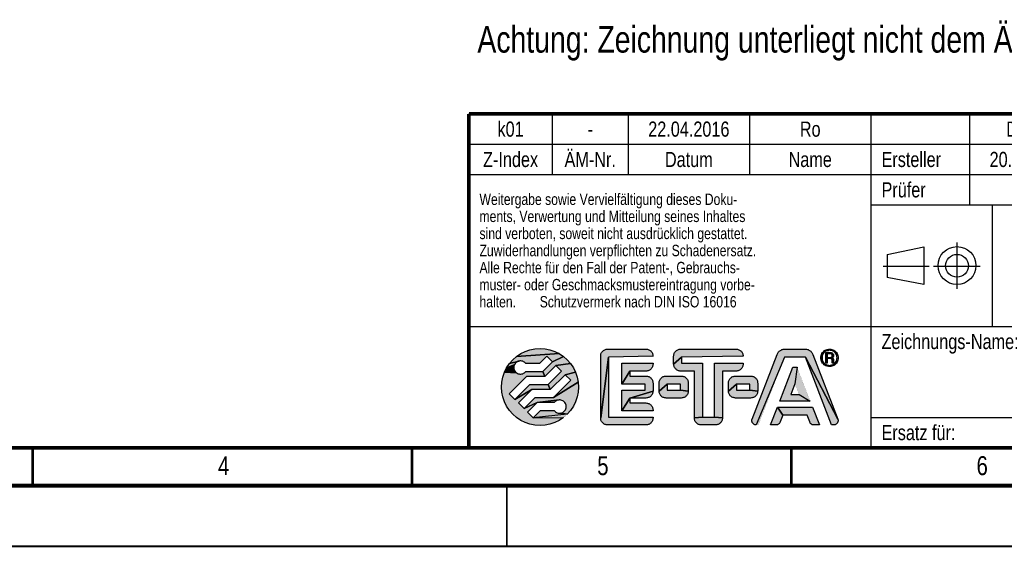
# Model space of a CAD drawing. Header units: millimetres. Extents: x 0 to 420, y 0 to 297.
# Tile 8 of 29: x 166 to 296, y 0 to 69. Entities that reach past the tile are written whole.
import ezdxf

# ---------------------------------------------------------------- set-up
doc = ezdxf.new("R2010")
doc.units = ezdxf.units.MM
doc.header["$LTSCALE"] = 23.1
doc.layers.get('0').update_dxf_attribs({"linetype": 'CONTINUOUS'})
for name, color, linetype in [('_NOTIZEN', 7, 'CONTINUOUS'), ('T-EM12-T01-XDXF_CONTINUOUS_LINE', 7, 'CONTINUOUS'), ('T-EM12-T01-XXX_DXF_FORMAT', 7, 'CONTINUOUS'), ('T-EM12-T01-XXX_DXF_TEXT', 7, 'CONTINUOUS')]:
    doc.layers.add(name, color=color, linetype=linetype)
doc.styles.get("Standard").update_dxf_attribs({"font": 'txt', "width": 0.8})

# ---------------------------------------------------------------- blocks, each defined once
blk = doc.blocks.new('PROJEKTIONSMETHODE_BL0', base_point=(286, 37))
at = {"layer": 'T-EM12-T01-XDXF_CONTINUOUS_LINE', "color": 5, "linetype": 'Continuous'}
for p, q in [((280.15, 38.46), (284.98, 39.46)), ((284.98, 39.46), (284.98, 34.5)), ((280.15, 38.46), (280.15, 35.45)), ((284.98, 34.5), (280.15, 35.45))]:
    blk.add_line(p, q, dxfattribs=at)
at = {"layer": 'T-EM12-T01-XDXF_CONTINUOUS_LINE', "color": 9, "linetype": 'Continuous'}
for p, q in [((289.34, 40.05), (289.34, 33.95)), ((279.61, 36.95), (285.7, 36.95)), ((286.25, 36.95), (292.39, 36.95))]:
    blk.add_line(p, q, dxfattribs=at)
at = {"layer": 'T-EM12-T01-XDXF_CONTINUOUS_LINE', "color": 5, "linetype": 'Continuous'}
for centre, radius in [((289.35, 37.01), 2.5), ((289.35, 36.98), 1.5)]:
    blk.add_circle(centre, radius, dxfattribs=at)
blk = doc.blocks.new('FRM-LOGO_BL3', base_point=(251.5, 21))
at = {"layer": 'T-EM12-T01-XDXF_CONTINUOUS_LINE', "linetype": 'Continuous', "true_color": 0x0ba1e2}
for points in [[(234.38, 26.08), (235.04, 26.04), (235.69, 25.91), (236.32, 25.69), (236.92, 25.4), (231.29, 25.03), (231.84, 25.4), (232.43, 25.69), (233.06, 25.91), (233.72, 26.04)], [(243.21, 25.99), (243.3, 26), (248.35, 26), (248.45, 25.99), (248.55, 25.98), (248.64, 25.95), (248.73, 25.92), (248.82, 25.88), (248.9, 25.82), (248.97, 25.76), (249.04, 25.69), (249.1, 25.62), (249.16, 25.54), (249.2, 25.45), (249.23, 25.36), (249.26, 25.27), (249.27, 25.17), (249.28, 25.07), (243.43, 24.95), (242.38, 16.92), (242.38, 25.07), (242.38, 25.17), (242.4, 25.27), (242.42, 25.36), (242.46, 25.45), (242.5, 25.54), (242.56, 25.62), (242.62, 25.69), (242.69, 25.76), (242.76, 25.82), (242.84, 25.88), (242.93, 25.92), (243.02, 25.95), (243.11, 25.98)], [(252.83, 25.99), (252.93, 26), (260.23, 26), (260.33, 25.99), (260.42, 25.98), (260.51, 25.95), (260.61, 25.92), (260.69, 25.88), (260.77, 25.82), (260.85, 25.76), (260.92, 25.69), (260.98, 25.62), (261.03, 25.54), (261.07, 25.45), (261.11, 25.36), (261.13, 25.27), (261.15, 25.17), (261.15, 25.07), (253.05, 24.95), (252, 24.02), (252, 25.07), (252.01, 25.17), (252.02, 25.27), (252.05, 25.36), (252.08, 25.45), (252.13, 25.54), (252.18, 25.62), (252.24, 25.69), (252.31, 25.76), (252.39, 25.82), (252.47, 25.88), (252.55, 25.92), (252.64, 25.95), (252.74, 25.98)], [(266.55, 26), (266.65, 26), (269.32, 26), (269.43, 26), (269.53, 25.98), (269.63, 25.96), (269.72, 25.93), (269.82, 25.88), (269.9, 25.83), (269.99, 25.78), (270.07, 25.71), (270.14, 25.64), (270.2, 25.56), (270.26, 25.48), (270.31, 25.39), (270.35, 25.3), (273.64, 16.78), (269.36, 24.95), (266.62, 24.95), (262.88, 16), (262.81, 16), (262.75, 16.01), (262.68, 16.03), (262.62, 16.06), (262.57, 16.09), (262.51, 16.13), (262.47, 16.17), (262.42, 16.22), (262.39, 16.28), (262.35, 16.34), (262.33, 16.4), (262.31, 16.46), (262.3, 16.52), (262.3, 16.59), (262.31, 16.66), (262.32, 16.72), (262.34, 16.78), (265.63, 25.3), (265.67, 25.39), (265.72, 25.48), (265.78, 25.56), (265.84, 25.64), (265.91, 25.71), (265.99, 25.78), (266.07, 25.83), (266.16, 25.88), (266.26, 25.93), (266.35, 25.96), (266.45, 25.98)], [(272.55, 26), (272.7, 25.99), (272.85, 25.96), (272.99, 25.91), (273.12, 25.85), (273.25, 25.76), (273.36, 25.66), (273.46, 25.55), (273.55, 25.43), (273.61, 25.29), (273.66, 25.15), (273.69, 25), (273.7, 24.85), (273.69, 24.7), (273.66, 24.55), (273.61, 24.41), (273.55, 24.28), (273.46, 24.15), (273.36, 24.04), (273.25, 23.94), (272.81, 23.89), (272.93, 23.94), (273.04, 23.99), (273.15, 24.06), (273.25, 24.15), (273.33, 24.25), (273.41, 24.35), (273.46, 24.47), (273.51, 24.59), (273.53, 24.72), (273.54, 24.85), (273.53, 24.98), (273.51, 25.11), (273.46, 25.23), (273.41, 25.34), (273.33, 25.45), (273.25, 25.55), (273.15, 25.64), (273.04, 25.71), (272.93, 25.76), (272.81, 25.81), (272.68, 25.83), (272.55, 25.84), (272.42, 25.83), (271.85, 25.76), (271.97, 25.85), (272.11, 25.91), (272.25, 25.96), (272.4, 25.99)], [(235.27, 25.06), (234.31, 24.1), (232.5, 24.1), (232.42, 24.19), (232.33, 24.28), (232.22, 24.34), (232.11, 24.4), (231.99, 24.43), (231.87, 24.45), (231.74, 24.45), (231.62, 24.43), (230.35, 24.09), (230.79, 24.59), (231.29, 25.03), (236.92, 25.4), (237.47, 25.03), (236.01, 24.32)], [(237.97, 24.59), (238.41, 24.09), (236.48, 23.85), (235.02, 22.38), (234.74, 23.05), (236.01, 24.32), (237.47, 25.03)], [(249.28, 17.05), (249.28, 16.92), (249.27, 16.83), (249.26, 16.73), (249.23, 16.64), (249.2, 16.55), (249.16, 16.46), (249.1, 16.38), (249.04, 16.31), (248.97, 16.24), (248.9, 16.18), (248.82, 16.12), (248.73, 16.08), (248.64, 16.05), (248.55, 16.02), (248.45, 16.01), (248.35, 16), (243.3, 16), (243.21, 16.01), (243.11, 16.02), (243.02, 16.05), (242.93, 16.08), (242.84, 16.12), (242.76, 16.18), (242.69, 16.24), (242.62, 16.31), (242.56, 16.38), (242.5, 16.46), (242.46, 16.55), (242.42, 16.64), (242.4, 16.73), (242.38, 16.83), (242.38, 16.92), (243.43, 24.95), (243.43, 17.05)], [(255.78, 24.15), (255.78, 17.05), (254.73, 16.92), (254.73, 23.1), (252.93, 23.1), (252.83, 23.11), (252.74, 23.12), (252.64, 23.15), (252.55, 23.18), (252.47, 23.22), (252.39, 23.28), (252.31, 23.34), (252.24, 23.41), (252.18, 23.48), (252.13, 23.56), (252.08, 23.65), (252.05, 23.74), (252.02, 23.83), (252.01, 23.93), (252, 24.02), (253.05, 24.95), (253.05, 24.15)], [(273.17, 16), (273.1, 16), (272.81, 16), (269.36, 24.95), (273.64, 16.78), (273.66, 16.72), (273.67, 16.66), (273.68, 16.59), (273.67, 16.52), (273.66, 16.46), (273.65, 16.4), (273.62, 16.34), (273.59, 16.28), (273.56, 16.22), (273.51, 16.17), (273.46, 16.13), (273.41, 16.09), (273.35, 16.06), (273.29, 16.03), (273.23, 16.01)], [(271.76, 25.45), (271.69, 25.34), (271.63, 25.23), (271.59, 25.11), (271.57, 24.98), (271.56, 24.85), (271.41, 24.7), (271.4, 24.85), (271.41, 25), (271.44, 25.15), (271.49, 25.29), (271.55, 25.43), (271.85, 25.55)], [(271.57, 24.72), (271.59, 24.59), (271.63, 24.47), (271.69, 24.35), (271.76, 24.25), (271.64, 24.15), (271.55, 24.28), (271.49, 24.41), (271.44, 24.55), (271.41, 24.7), (271.56, 24.85)], [(272.17, 25.76), (272.05, 25.71), (271.95, 25.64), (271.85, 25.55), (271.55, 25.43), (271.64, 25.55), (271.74, 25.66), (271.85, 25.76), (272.42, 25.83), (272.29, 25.81)], [(272.23, 25.38), (272.05, 24.16), (272.05, 25.54), (272.71, 25.54), (272.76, 25.54), (272.8, 25.53), (272.85, 25.51), (272.89, 25.49), (272.94, 25.46), (272.97, 25.43), (273, 25.4), (273.03, 25.35), (273.05, 25.31), (273.07, 25.27), (273.08, 25.22), (273.09, 25.17), (273.08, 25.12), (273.07, 25.07), (273.06, 25.02), (273.04, 24.98), (273.01, 24.94), (272.98, 24.9), (272.71, 24.91), (272.74, 24.92), (272.76, 24.93), (272.79, 24.94), (272.82, 24.96), (272.84, 24.98), (272.86, 25), (272.88, 25.03), (272.89, 25.06), (272.9, 25.09), (272.91, 25.12), (272.91, 25.15), (272.91, 25.18), (272.9, 25.21), (272.89, 25.24), (272.88, 25.26), (272.86, 25.29), (272.84, 25.31), (272.82, 25.33), (272.79, 25.35), (272.76, 25.36), (272.74, 25.37), (272.71, 25.38), (272.68, 25.38)], [(272.68, 24.91), (272.71, 24.91), (272.98, 24.9), (272.23, 24.75), (272.23, 24.16), (272.05, 24.16), (272.23, 25.38), (272.23, 24.91)], [(272.23, 24.75), (272.98, 24.9), (272.95, 24.87), (272.91, 24.84), (272.92, 24.83), (272.94, 24.82), (272.96, 24.81), (272.98, 24.79), (272.99, 24.78), (273.01, 24.76), (273.02, 24.75), (273.03, 24.73), (273.04, 24.71), (273.05, 24.69), (273.05, 24.67), (273.06, 24.64), (273.06, 24.62), (273.07, 24.29), (273.07, 24.28), (272.9, 24.27), (272.9, 24.29), (272.88, 24.57), (272.88, 24.59), (272.88, 24.61), (272.87, 24.63), (272.87, 24.64), (272.86, 24.66), (272.85, 24.68), (272.83, 24.69), (272.82, 24.71), (272.8, 24.72), (272.79, 24.73), (272.77, 24.74), (272.75, 24.74), (272.73, 24.75), (272.71, 24.75), (272.69, 24.75)], [(230.93, 23.64), (230.93, 23.51), (229.69, 22.94), (229.98, 23.54), (231.04, 23.99), (230.98, 23.88), (230.95, 23.76)], [(231.19, 22.96), (231.28, 22.87), (229.69, 22.94), (230.93, 23.51), (230.95, 23.39), (230.98, 23.27), (231.04, 23.16), (231.1, 23.05)], [(231.1, 24.1), (231.04, 23.99), (229.98, 23.54), (230.35, 24.09), (231.62, 24.43), (231.5, 24.39), (231.38, 24.34), (231.28, 24.28), (231.19, 24.19)], [(238.41, 24.09), (238.78, 23.54), (239.07, 22.94), (237.7, 22.63), (235.73, 20.67), (235.45, 21.33), (237.23, 23.1), (236.48, 23.85)], [(248.45, 23.11), (248.35, 23.1), (246.23, 23.1), (245.18, 21.4), (245.18, 24.15), (249.28, 24.15), (249.28, 24.02), (249.27, 23.93), (249.26, 23.83), (249.23, 23.74), (249.2, 23.65), (249.16, 23.56), (249.1, 23.48), (249.04, 23.41), (248.97, 23.34), (248.9, 23.28), (248.82, 23.22), (248.73, 23.18), (248.64, 23.15), (248.55, 23.12)], [(260.33, 23.11), (260.23, 23.1), (258.43, 23.1), (258.43, 16.92), (257.38, 17.05), (257.38, 24.15), (261.15, 24.15), (261.15, 24.02), (261.15, 23.93), (261.13, 23.83), (261.11, 23.74), (261.07, 23.65), (261.03, 23.56), (260.98, 23.48), (260.92, 23.41), (260.85, 23.34), (260.77, 23.28), (260.69, 23.22), (260.61, 23.18), (260.51, 23.15), (260.42, 23.12)], [(268.54, 20), (269.99, 19.15), (265.99, 19.15), (267.71, 23.6), (268.27, 23.6), (267.99, 21.42), (267.44, 20)], [(271.85, 24.15), (271.95, 24.06), (272.05, 23.99), (272.17, 23.94), (271.97, 23.85), (271.85, 23.94), (271.74, 24.04), (271.64, 24.15), (271.76, 24.25)], [(272.55, 23.86), (272.68, 23.87), (273.25, 23.94), (273.12, 23.85), (272.99, 23.79), (272.85, 23.74), (272.7, 23.71), (272.55, 23.7), (272.4, 23.71), (272.25, 23.74), (272.11, 23.79), (271.97, 23.85), (272.17, 23.94), (272.29, 23.89), (272.42, 23.87)], [(273.08, 24.27), (273.08, 24.26), (272.9, 24.24), (272.9, 24.27), (273.07, 24.28)], [(273.08, 24.25), (273.09, 24.24), (272.9, 24.22), (272.9, 24.24), (273.08, 24.26)], [(273.1, 24.23), (273.1, 24.22), (272.91, 24.2), (272.9, 24.22), (273.09, 24.24), (273.09, 24.24)], [(273.12, 24.21), (273.12, 24.2), (272.91, 24.18), (272.91, 24.2), (273.1, 24.22), (273.11, 24.21)], [(273.14, 24.19), (273.14, 24.16), (272.92, 24.16), (272.91, 24.18), (273.12, 24.2), (273.13, 24.2)], [(232.42, 22.96), (232.5, 23.05), (234.74, 23.05), (235.02, 22.38), (232.59, 22.38), (230.32, 20.11), (231.06, 19.37), (233.3, 20.67), (231.53, 18.9), (232.28, 18.15), (234.01, 18.95), (232.75, 17.68), (233.49, 16.94), (237.47, 16.97), (236.92, 16.6), (236.32, 16.31), (235.69, 16.09), (235.04, 15.96), (234.38, 15.92), (233.72, 15.96), (233.06, 16.09), (232.43, 16.31), (231.84, 16.6), (231.29, 16.97), (230.79, 17.41), (230.35, 17.91), (229.98, 18.46), (229.69, 19.06), (229.47, 19.69), (229.34, 20.34), (229.3, 21), (229.34, 21.66), (229.47, 22.31), (229.69, 22.94), (231.28, 22.87), (231.38, 22.81), (231.5, 22.76), (231.62, 22.72), (231.74, 22.7), (231.87, 22.7), (231.99, 22.72), (232.11, 22.75), (232.22, 22.81), (232.33, 22.87)], [(239.07, 22.94), (239.29, 22.31), (239.42, 21.66), (236.17, 19.62), (238.44, 21.89), (237.7, 22.63)], [(249.28, 21.52), (249.28, 20.47), (246.23, 19.55), (245.18, 17.85), (245.18, 20.6), (248.23, 20.6), (248.23, 21.4), (245.18, 21.4), (246.23, 23.1), (246.23, 22.45), (248.35, 22.45), (248.45, 22.44), (248.55, 22.43), (248.64, 22.4), (248.73, 22.37), (248.82, 22.33), (248.9, 22.27), (248.97, 22.21), (249.04, 22.14), (249.1, 22.07), (249.16, 21.99), (249.2, 21.9), (249.23, 21.81), (249.26, 21.72), (249.27, 21.62)], [(250.91, 22.44), (251, 22.45), (253, 22.45), (253.1, 22.44), (253.2, 22.43), (253.29, 22.4), (253.38, 22.37), (253.47, 22.33), (253.55, 22.27), (253.62, 22.21), (253.69, 22.14), (253.75, 22.07), (253.81, 21.99), (253.85, 21.9), (253.88, 21.81), (253.91, 21.72), (253.92, 21.62), (253.93, 21.52), (253.93, 20.47), (252.88, 20.6), (252.88, 21.4), (251.13, 21.4), (250.08, 20.47), (250.08, 21.52), (250.08, 21.62), (250.1, 21.72), (250.12, 21.81), (250.16, 21.9), (250.2, 21.99), (250.26, 22.07), (250.32, 22.14), (250.39, 22.21), (250.46, 22.27), (250.54, 22.33), (250.63, 22.37), (250.72, 22.4), (250.81, 22.43)], [(260.06, 22.44), (260.15, 22.45), (262.15, 22.45), (262.25, 22.44), (262.35, 22.43), (262.44, 22.4), (262.53, 22.37), (262.62, 22.33), (262.7, 22.27), (262.77, 22.21), (262.84, 22.14), (262.9, 22.07), (262.96, 21.99), (263, 21.9), (263.03, 21.81), (263.06, 21.72), (263.07, 21.62), (263.08, 21.52), (263.08, 20.47), (262.03, 20.6), (262.03, 21.4), (260.28, 21.4), (259.23, 20.47), (259.23, 21.52), (259.23, 21.62), (259.25, 21.72), (259.27, 21.81), (259.31, 21.9), (259.35, 21.99), (259.41, 22.07), (259.47, 22.14), (259.54, 22.21), (259.61, 22.27), (259.69, 22.33), (259.78, 22.37), (259.87, 22.4), (259.96, 22.43)], [(233.3, 20.67), (231.06, 19.37), (233.03, 21.33), (235.45, 21.33), (235.73, 20.67)], [(239.29, 19.69), (239.07, 19.06), (238.78, 18.46), (238.41, 17.91), (237.97, 17.41), (237.14, 17.57), (237.26, 17.61), (237.37, 17.66), (237.48, 17.72), (237.57, 17.81), (237.65, 17.9), (237.72, 18.01), (237.77, 18.12), (237.81, 18.24), (237.83, 18.36), (237.83, 18.49), (237.81, 18.61), (237.77, 18.73), (237.72, 18.84), (237.65, 18.95), (237.57, 19.04), (237.48, 19.13), (237.37, 19.19), (237.26, 19.24), (237.14, 19.28), (237.02, 19.3), (236.89, 19.3), (234.01, 18.95), (232.28, 18.15), (233.74, 19.62), (236.17, 19.62), (239.42, 21.66), (239.46, 21), (239.42, 20.34)], [(252.88, 20.6), (253.93, 20.47), (253.92, 20.38), (253.91, 20.28), (253.88, 20.19), (253.85, 20.1), (253.81, 20.01), (253.75, 19.93), (253.69, 19.86), (253.62, 19.79), (253.55, 19.73), (253.47, 19.67), (253.38, 19.63), (253.29, 19.6), (253.2, 19.57), (253.1, 19.56), (253, 19.55), (251, 19.55), (250.91, 19.56), (250.81, 19.57), (250.72, 19.6), (250.63, 19.63), (250.54, 19.67), (250.46, 19.73), (250.39, 19.79), (250.32, 19.86), (250.26, 19.93), (250.2, 20.01), (250.16, 20.1), (250.12, 20.19), (250.1, 20.28), (250.08, 20.38), (250.08, 20.47), (251.13, 21.4), (251.13, 20.6)], [(262.03, 20.6), (263.08, 20.47), (263.07, 20.38), (263.06, 20.28), (263.03, 20.19), (263, 20.1), (262.96, 20.01), (262.9, 19.93), (262.84, 19.86), (262.77, 19.79), (262.7, 19.73), (262.62, 19.67), (262.53, 19.63), (262.44, 19.6), (262.35, 19.57), (262.25, 19.56), (262.15, 19.55), (260.15, 19.55), (260.06, 19.56), (259.96, 19.57), (259.87, 19.6), (259.78, 19.63), (259.69, 19.67), (259.61, 19.73), (259.54, 19.79), (259.47, 19.86), (259.41, 19.93), (259.35, 20.01), (259.31, 20.1), (259.27, 20.19), (259.25, 20.28), (259.23, 20.38), (259.23, 20.47), (260.28, 21.4), (260.28, 20.6)], [(249.28, 17.98), (249.28, 17.85), (245.18, 17.85), (246.23, 19.55), (246.23, 18.9), (248.35, 18.9), (248.45, 18.89), (248.55, 18.88), (248.64, 18.85), (248.73, 18.82), (248.82, 18.78), (248.9, 18.72), (248.97, 18.66), (249.04, 18.59), (249.1, 18.52), (249.16, 18.44), (249.2, 18.35), (249.23, 18.26), (249.26, 18.17), (249.27, 18.07)], [(248.45, 19.56), (248.35, 19.55), (246.23, 19.55), (249.28, 20.47), (249.27, 20.38), (249.26, 20.28), (249.23, 20.19), (249.2, 20.1), (249.16, 20.01), (249.1, 19.93), (249.04, 19.86), (248.97, 19.79), (248.9, 19.73), (248.82, 19.67), (248.73, 19.63), (248.64, 19.6), (248.55, 19.57)], [(236.34, 19.04), (236.25, 18.95), (234.01, 18.95), (236.89, 19.3), (236.77, 19.28), (236.65, 19.25), (236.54, 19.19), (236.43, 19.13)], [(265.53, 16), (265.47, 16), (264.77, 16), (265.68, 18.35), (266.4, 17.3), (266.05, 16.4), (266.03, 16.35), (266, 16.3), (265.97, 16.25), (265.93, 16.2), (265.89, 16.16), (265.85, 16.13), (265.8, 16.09), (265.75, 16.07), (265.7, 16.04), (265.64, 16.02), (265.58, 16.01)], [(270.3, 18.35), (271.21, 16), (270.51, 16), (270.45, 16), (270.39, 16.01), (270.34, 16.02), (270.28, 16.04), (270.23, 16.07), (270.18, 16.09), (270.13, 16.13), (270.09, 16.16), (270.05, 16.2), (270.01, 16.25), (269.98, 16.3), (269.95, 16.35), (269.93, 16.4), (269.58, 17.3), (266.4, 17.3), (265.68, 18.35)], [(236.89, 17.55), (237.02, 17.55), (237.14, 17.57), (237.97, 17.41), (233.49, 16.94), (234.45, 17.9), (236.25, 17.9), (236.34, 17.81), (236.43, 17.72), (236.54, 17.66), (236.65, 17.6), (236.77, 17.57)], [(257.38, 17.05), (258.43, 16.92), (258.42, 16.83), (258.41, 16.73), (258.38, 16.64), (258.35, 16.55), (258.31, 16.46), (258.25, 16.38), (258.19, 16.31), (258.12, 16.24), (258.05, 16.18), (257.97, 16.12), (257.88, 16.08), (257.79, 16.05), (257.7, 16.02), (257.6, 16.01), (257.5, 16), (255.65, 16), (255.56, 16.01), (255.46, 16.02), (255.37, 16.05), (255.28, 16.08), (255.19, 16.12), (255.11, 16.18), (255.04, 16.24), (254.97, 16.31), (254.91, 16.38), (254.85, 16.46), (254.81, 16.55), (254.77, 16.64), (254.75, 16.73), (254.73, 16.83), (254.73, 16.92), (255.78, 17.05)]]:
    blk.add_hatch(color=142, dxfattribs=at).paths.add_polyline_path(points)
at = {"layer": 'T-EM12-T01-XDXF_CONTINUOUS_LINE', "color": 142, "linetype": 'Continuous', "true_color": 0x0ba1e2, "const_width": 0.01}
for points in [[(239.46, 21, 1), (229.3, 21)], [(243.3, 26, 0.414214), (242.38, 25.07)], [(249.28, 25.07, 0.414214), (248.35, 26)], [(252.93, 26, 0.414214), (252, 25.07)], [(261.15, 25.07, 0.414214), (260.23, 26)], [(266.65, 26, 0.309998), (265.63, 25.3)], [(270.35, 25.3, 0.309998), (269.32, 26)], [(273.7, 24.85, 1), (271.4, 24.85)], [(271.4, 24.85, 1), (273.7, 24.85)], [(273.54, 24.85, 1), (271.56, 24.85)], [(271.56, 24.85, 1), (273.54, 24.85)], [(272.68, 24.91, 1), (272.68, 25.38)], [(272.88, 24.57, 0.401491), (272.69, 24.75)], [(272.91, 24.84, 0.756108), (272.71, 25.54)], [(273.06, 24.62, 0.294001), (272.91, 24.84)], [(232.5, 24.1, 3), (232.5, 23.05)], [(248.35, 23.1, 0.414214), (249.28, 24.02)], [(252, 24.02, 0.414214), (252.93, 23.1)], [(260.23, 23.1, 0.414214), (261.15, 24.02)], [(272.9, 24.29, 0.068239), (272.92, 24.16)], [(273.07, 24.29, 0.281712), (273.14, 24.19)], [(249.28, 21.52, 0.414214), (248.35, 22.45)], [(251, 22.45, 0.414214), (250.08, 21.52)], [(253.93, 21.52, 0.414214), (253, 22.45)], [(260.15, 22.45, 0.414214), (259.23, 21.52)], [(263.08, 21.52, 0.414214), (262.15, 22.45)], [(229.3, 21, 1), (239.46, 21)], [(248.35, 19.55, 0.414214), (249.28, 20.47)], [(250.08, 20.47, 0.414214), (251, 19.55)], [(253, 19.55, 0.414214), (253.93, 20.47)], [(259.23, 20.47, 0.414214), (260.15, 19.55)], [(262.15, 19.55, 0.414214), (263.08, 20.47)], [(236.25, 17.9, 3), (236.25, 18.95)], [(249.28, 17.98, 0.414214), (248.35, 18.9)], [(242.38, 16.92, 0.414214), (243.3, 16)], [(248.35, 16, 0.414214), (249.28, 16.92)], [(254.73, 16.92, 0.414214), (255.65, 16)], [(257.5, 16, 0.414214), (258.43, 16.92)], [(262.34, 16.78, 0.526719), (262.88, 16)], [(265.47, 16, 0.309998), (266.05, 16.4)], [(269.93, 16.4, 0.309998), (270.51, 16)], [(273.1, 16, 0.526719), (273.64, 16.78)]]:
    blk.add_lwpolyline(points, format="xyb", dxfattribs=at)
at = {"layer": 'T-EM12-T01-XDXF_CONTINUOUS_LINE', "color": 142, "linetype": 'Continuous', "true_color": 0x0ba1e2}
for points in [[(234.38, 26.08), (235.04, 26.04), (235.69, 25.91), (236.32, 25.69), (236.92, 25.4), (231.29, 25.03), (231.84, 25.4), (232.43, 25.69), (233.06, 25.91), (233.72, 26.04), (234.38, 26.08)], [(243.21, 25.99), (243.3, 26), (248.35, 26), (248.45, 25.99), (248.55, 25.98), (248.64, 25.95), (248.73, 25.92), (248.82, 25.88), (248.9, 25.82), (248.97, 25.76), (249.04, 25.69), (249.1, 25.62), (249.16, 25.54), (249.2, 25.45), (249.23, 25.36), (249.26, 25.27), (249.27, 25.17), (249.28, 25.07), (243.43, 24.95), (242.38, 16.92), (242.38, 25.07), (242.38, 25.17), (242.4, 25.27), (242.42, 25.36), (242.46, 25.45), (242.5, 25.54), (242.56, 25.62), (242.62, 25.69), (242.69, 25.76), (242.76, 25.82), (242.84, 25.88), (242.93, 25.92), (243.02, 25.95), (243.11, 25.98), (243.21, 25.99)], [(252.83, 25.99), (252.93, 26), (260.23, 26), (260.33, 25.99), (260.42, 25.98), (260.51, 25.95), (260.61, 25.92), (260.69, 25.88), (260.77, 25.82), (260.85, 25.76), (260.92, 25.69), (260.98, 25.62), (261.03, 25.54), (261.07, 25.45), (261.11, 25.36), (261.13, 25.27), (261.15, 25.17), (261.15, 25.07), (253.05, 24.95), (252, 24.02), (252, 25.07), (252.01, 25.17), (252.02, 25.27), (252.05, 25.36), (252.08, 25.45), (252.13, 25.54), (252.18, 25.62), (252.24, 25.69), (252.31, 25.76), (252.39, 25.82), (252.47, 25.88), (252.55, 25.92), (252.64, 25.95), (252.74, 25.98), (252.83, 25.99)], [(266.55, 26), (266.65, 26), (269.32, 26), (269.43, 26), (269.53, 25.98), (269.63, 25.96), (269.72, 25.93), (269.82, 25.88), (269.9, 25.83), (269.99, 25.78), (270.07, 25.71), (270.14, 25.64), (270.2, 25.56), (270.26, 25.48), (270.31, 25.39), (270.35, 25.3), (273.64, 16.78), (269.36, 24.95), (266.62, 24.95), (262.88, 16), (262.81, 16), (262.75, 16.01), (262.68, 16.03), (262.62, 16.06), (262.57, 16.09), (262.51, 16.13), (262.47, 16.17), (262.42, 16.22), (262.39, 16.28), (262.35, 16.34), (262.33, 16.4), (262.31, 16.46), (262.3, 16.52), (262.3, 16.59), (262.31, 16.66), (262.32, 16.72), (262.34, 16.78), (265.63, 25.3), (265.67, 25.39), (265.72, 25.48), (265.78, 25.56), (265.84, 25.64), (265.91, 25.71), (265.99, 25.78), (266.07, 25.83), (266.16, 25.88), (266.26, 25.93), (266.35, 25.96), (266.45, 25.98), (266.55, 26)], [(272.55, 26), (272.7, 25.99), (272.85, 25.96), (272.99, 25.91), (273.12, 25.85), (273.25, 25.76), (273.36, 25.66), (273.46, 25.55), (273.55, 25.43), (273.61, 25.29), (273.66, 25.15), (273.69, 25), (273.7, 24.85), (273.69, 24.7), (273.66, 24.55), (273.61, 24.41), (273.55, 24.28), (273.46, 24.15), (273.36, 24.04), (273.25, 23.94), (272.81, 23.89), (272.93, 23.94), (273.04, 23.99), (273.15, 24.06), (273.25, 24.15), (273.33, 24.25), (273.41, 24.35), (273.46, 24.47), (273.51, 24.59), (273.53, 24.72), (273.54, 24.85), (273.53, 24.98), (273.51, 25.11), (273.46, 25.23), (273.41, 25.34), (273.33, 25.45), (273.25, 25.55), (273.15, 25.64), (273.04, 25.71), (272.93, 25.76), (272.81, 25.81), (272.68, 25.83), (272.55, 25.84), (272.42, 25.83), (271.85, 25.76), (271.97, 25.85), (272.11, 25.91), (272.25, 25.96), (272.4, 25.99), (272.55, 26)], [(235.27, 25.06), (234.31, 24.1), (232.5, 24.1), (232.42, 24.19), (232.33, 24.28), (232.22, 24.34), (232.11, 24.4), (231.99, 24.43), (231.87, 24.45), (231.74, 24.45), (231.62, 24.43), (230.35, 24.09), (230.79, 24.59), (231.29, 25.03), (236.92, 25.4), (237.47, 25.03), (236.01, 24.32), (235.27, 25.06)], [(237.97, 24.59), (238.41, 24.09), (236.48, 23.85), (235.02, 22.38), (234.74, 23.05), (236.01, 24.32), (237.47, 25.03), (237.97, 24.59)], [(249.28, 17.05), (249.28, 16.92), (249.27, 16.83), (249.26, 16.73), (249.23, 16.64), (249.2, 16.55), (249.16, 16.46), (249.1, 16.38), (249.04, 16.31), (248.97, 16.24), (248.9, 16.18), (248.82, 16.12), (248.73, 16.08), (248.64, 16.05), (248.55, 16.02), (248.45, 16.01), (248.35, 16), (243.3, 16), (243.21, 16.01), (243.11, 16.02), (243.02, 16.05), (242.93, 16.08), (242.84, 16.12), (242.76, 16.18), (242.69, 16.24), (242.62, 16.31), (242.56, 16.38), (242.5, 16.46), (242.46, 16.55), (242.42, 16.64), (242.4, 16.73), (242.38, 16.83), (242.38, 16.92), (243.43, 24.95), (243.43, 17.05), (249.28, 17.05)], [(255.78, 24.15), (255.78, 17.05), (254.73, 16.92), (254.73, 23.1), (252.93, 23.1), (252.83, 23.11), (252.74, 23.12), (252.64, 23.15), (252.55, 23.18), (252.47, 23.22), (252.39, 23.28), (252.31, 23.34), (252.24, 23.41), (252.18, 23.48), (252.13, 23.56), (252.08, 23.65), (252.05, 23.74), (252.02, 23.83), (252.01, 23.93), (252, 24.02), (253.05, 24.95), (253.05, 24.15), (255.78, 24.15)], [(273.17, 16), (273.1, 16), (272.81, 16), (269.36, 24.95), (273.64, 16.78), (273.66, 16.72), (273.67, 16.66), (273.68, 16.59), (273.67, 16.52), (273.66, 16.46), (273.65, 16.4), (273.62, 16.34), (273.59, 16.28), (273.56, 16.22), (273.51, 16.17), (273.46, 16.13), (273.41, 16.09), (273.35, 16.06), (273.29, 16.03), (273.23, 16.01), (273.17, 16)], [(271.76, 25.45), (271.69, 25.34), (271.63, 25.23), (271.59, 25.11), (271.57, 24.98), (271.56, 24.85), (271.41, 24.7), (271.4, 24.85), (271.41, 25), (271.44, 25.15), (271.49, 25.29), (271.55, 25.43), (271.85, 25.55), (271.76, 25.45)], [(271.57, 24.72), (271.59, 24.59), (271.63, 24.47), (271.69, 24.35), (271.76, 24.25), (271.64, 24.15), (271.55, 24.28), (271.49, 24.41), (271.44, 24.55), (271.41, 24.7), (271.56, 24.85), (271.57, 24.72)], [(272.17, 25.76), (272.05, 25.71), (271.95, 25.64), (271.85, 25.55), (271.55, 25.43), (271.64, 25.55), (271.74, 25.66), (271.85, 25.76), (272.42, 25.83), (272.29, 25.81), (272.17, 25.76)], [(272.23, 25.38), (272.05, 24.16), (272.05, 25.54), (272.71, 25.54), (272.76, 25.54), (272.8, 25.53), (272.85, 25.51), (272.89, 25.49), (272.94, 25.46), (272.97, 25.43), (273, 25.4), (273.03, 25.35), (273.05, 25.31), (273.07, 25.27), (273.08, 25.22), (273.09, 25.17), (273.08, 25.12), (273.07, 25.07), (273.06, 25.02), (273.04, 24.98), (273.01, 24.94), (272.98, 24.9), (272.71, 24.91), (272.74, 24.92), (272.76, 24.93), (272.79, 24.94), (272.82, 24.96), (272.84, 24.98), (272.86, 25), (272.88, 25.03), (272.89, 25.06), (272.9, 25.09), (272.91, 25.12), (272.91, 25.15), (272.91, 25.18), (272.9, 25.21), (272.89, 25.24), (272.88, 25.26), (272.86, 25.29), (272.84, 25.31), (272.82, 25.33), (272.79, 25.35), (272.76, 25.36), (272.74, 25.37), (272.71, 25.38), (272.68, 25.38), (272.23, 25.38)], [(272.68, 24.91), (272.71, 24.91), (272.98, 24.9), (272.23, 24.75), (272.23, 24.16), (272.05, 24.16), (272.23, 25.38), (272.23, 24.91), (272.68, 24.91)], [(272.23, 24.75), (272.98, 24.9), (272.95, 24.87), (272.91, 24.84), (272.92, 24.83), (272.94, 24.82), (272.96, 24.81), (272.98, 24.79), (272.99, 24.78), (273.01, 24.76), (273.02, 24.75), (273.03, 24.73), (273.04, 24.71), (273.05, 24.69), (273.05, 24.67), (273.06, 24.64), (273.06, 24.62), (273.07, 24.29), (273.07, 24.28), (272.9, 24.27), (272.9, 24.29), (272.88, 24.57), (272.88, 24.59), (272.88, 24.61), (272.87, 24.63), (272.87, 24.64), (272.86, 24.66), (272.85, 24.68), (272.83, 24.69), (272.82, 24.71), (272.8, 24.72), (272.79, 24.73), (272.77, 24.74), (272.75, 24.74), (272.73, 24.75), (272.71, 24.75), (272.69, 24.75), (272.23, 24.75)], [(230.93, 23.64), (230.93, 23.51), (229.69, 22.94), (229.98, 23.54), (231.04, 23.99), (230.98, 23.88), (230.95, 23.76), (230.93, 23.64)], [(231.19, 22.96), (231.28, 22.87), (229.69, 22.94), (230.93, 23.51), (230.95, 23.39), (230.98, 23.27), (231.04, 23.16), (231.1, 23.05), (231.19, 22.96)], [(231.1, 24.1), (231.04, 23.99), (229.98, 23.54), (230.35, 24.09), (231.62, 24.43), (231.5, 24.39), (231.38, 24.34), (231.28, 24.28), (231.19, 24.19), (231.1, 24.1)], [(238.41, 24.09), (238.78, 23.54), (239.07, 22.94), (237.7, 22.63), (235.73, 20.67), (235.45, 21.33), (237.23, 23.1), (236.48, 23.85), (238.41, 24.09)], [(248.45, 23.11), (248.35, 23.1), (246.23, 23.1), (245.18, 21.4), (245.18, 24.15), (249.28, 24.15), (249.28, 24.02), (249.27, 23.93), (249.26, 23.83), (249.23, 23.74), (249.2, 23.65), (249.16, 23.56), (249.1, 23.48), (249.04, 23.41), (248.97, 23.34), (248.9, 23.28), (248.82, 23.22), (248.73, 23.18), (248.64, 23.15), (248.55, 23.12), (248.45, 23.11)], [(260.33, 23.11), (260.23, 23.1), (258.43, 23.1), (258.43, 16.92), (257.38, 17.05), (257.38, 24.15), (261.15, 24.15), (261.15, 24.02), (261.15, 23.93), (261.13, 23.83), (261.11, 23.74), (261.07, 23.65), (261.03, 23.56), (260.98, 23.48), (260.92, 23.41), (260.85, 23.34), (260.77, 23.28), (260.69, 23.22), (260.61, 23.18), (260.51, 23.15), (260.42, 23.12), (260.33, 23.11)], [(268.54, 20), (269.99, 19.15), (265.99, 19.15), (267.71, 23.6), (268.27, 23.6), (267.99, 21.42), (267.44, 20), (268.54, 20)], [(271.85, 24.15), (271.95, 24.06), (272.05, 23.99), (272.17, 23.94), (271.97, 23.85), (271.85, 23.94), (271.74, 24.04), (271.64, 24.15), (271.76, 24.25), (271.85, 24.15)], [(272.55, 23.86), (272.68, 23.87), (273.25, 23.94), (273.12, 23.85), (272.99, 23.79), (272.85, 23.74), (272.7, 23.71), (272.55, 23.7), (272.4, 23.71), (272.25, 23.74), (272.11, 23.79), (271.97, 23.85), (272.17, 23.94), (272.29, 23.89), (272.42, 23.87), (272.55, 23.86)], [(273.08, 24.27), (273.08, 24.26), (272.9, 24.24), (272.9, 24.27), (273.07, 24.28), (273.08, 24.27)], [(273.08, 24.25), (273.09, 24.24), (272.9, 24.22), (272.9, 24.24), (273.08, 24.26), (273.08, 24.25)], [(273.1, 24.23), (273.1, 24.22), (272.91, 24.2), (272.9, 24.22), (273.09, 24.24), (273.09, 24.24), (273.1, 24.23)], [(273.12, 24.21), (273.12, 24.2), (272.91, 24.18), (272.91, 24.2), (273.1, 24.22), (273.11, 24.21), (273.12, 24.21)], [(273.14, 24.19), (273.14, 24.16), (272.92, 24.16), (272.91, 24.18), (273.12, 24.2), (273.13, 24.2), (273.14, 24.19)], [(232.42, 22.96), (232.5, 23.05), (234.74, 23.05), (235.02, 22.38), (232.59, 22.38), (230.32, 20.11), (231.06, 19.37), (233.3, 20.67), (231.53, 18.9), (232.28, 18.15), (234.01, 18.95), (232.75, 17.68), (233.49, 16.94), (237.47, 16.97), (236.92, 16.6), (236.32, 16.31), (235.69, 16.09), (235.04, 15.96), (234.38, 15.92), (233.72, 15.96), (233.06, 16.09), (232.43, 16.31), (231.84, 16.6), (231.29, 16.97), (230.79, 17.41), (230.35, 17.91), (229.98, 18.46), (229.69, 19.06), (229.47, 19.69), (229.34, 20.34), (229.3, 21), (229.34, 21.66), (229.47, 22.31), (229.69, 22.94), (231.28, 22.87), (231.38, 22.81), (231.5, 22.76), (231.62, 22.72), (231.74, 22.7), (231.87, 22.7), (231.99, 22.72), (232.11, 22.75), (232.22, 22.81), (232.33, 22.87), (232.42, 22.96)], [(239.07, 22.94), (239.29, 22.31), (239.42, 21.66), (236.17, 19.62), (238.44, 21.89), (237.7, 22.63), (239.07, 22.94)], [(249.28, 21.52), (249.28, 20.47), (246.23, 19.55), (245.18, 17.85), (245.18, 20.6), (248.23, 20.6), (248.23, 21.4), (245.18, 21.4), (246.23, 23.1), (246.23, 22.45), (248.35, 22.45), (248.45, 22.44), (248.55, 22.43), (248.64, 22.4), (248.73, 22.37), (248.82, 22.33), (248.9, 22.27), (248.97, 22.21), (249.04, 22.14), (249.1, 22.07), (249.16, 21.99), (249.2, 21.9), (249.23, 21.81), (249.26, 21.72), (249.27, 21.62), (249.28, 21.52)], [(250.91, 22.44), (251, 22.45), (253, 22.45), (253.1, 22.44), (253.2, 22.43), (253.29, 22.4), (253.38, 22.37), (253.47, 22.33), (253.55, 22.27), (253.62, 22.21), (253.69, 22.14), (253.75, 22.07), (253.81, 21.99), (253.85, 21.9), (253.88, 21.81), (253.91, 21.72), (253.92, 21.62), (253.93, 21.52), (253.93, 20.47), (252.88, 20.6), (252.88, 21.4), (251.13, 21.4), (250.08, 20.47), (250.08, 21.52), (250.08, 21.62), (250.1, 21.72), (250.12, 21.81), (250.16, 21.9), (250.2, 21.99), (250.26, 22.07), (250.32, 22.14), (250.39, 22.21), (250.46, 22.27), (250.54, 22.33), (250.63, 22.37), (250.72, 22.4), (250.81, 22.43), (250.91, 22.44)], [(260.06, 22.44), (260.15, 22.45), (262.15, 22.45), (262.25, 22.44), (262.35, 22.43), (262.44, 22.4), (262.53, 22.37), (262.62, 22.33), (262.7, 22.27), (262.77, 22.21), (262.84, 22.14), (262.9, 22.07), (262.96, 21.99), (263, 21.9), (263.03, 21.81), (263.06, 21.72), (263.07, 21.62), (263.08, 21.52), (263.08, 20.47), (262.03, 20.6), (262.03, 21.4), (260.28, 21.4), (259.23, 20.47), (259.23, 21.52), (259.23, 21.62), (259.25, 21.72), (259.27, 21.81), (259.31, 21.9), (259.35, 21.99), (259.41, 22.07), (259.47, 22.14), (259.54, 22.21), (259.61, 22.27), (259.69, 22.33), (259.78, 22.37), (259.87, 22.4), (259.96, 22.43), (260.06, 22.44)], [(233.3, 20.67), (231.06, 19.37), (233.03, 21.33), (235.45, 21.33), (235.73, 20.67), (233.3, 20.67)], [(239.29, 19.69), (239.07, 19.06), (238.78, 18.46), (238.41, 17.91), (237.97, 17.41), (237.14, 17.57), (237.26, 17.61), (237.37, 17.66), (237.48, 17.72), (237.57, 17.81), (237.65, 17.9), (237.72, 18.01), (237.77, 18.12), (237.81, 18.24), (237.83, 18.36), (237.83, 18.49), (237.81, 18.61), (237.77, 18.73), (237.72, 18.84), (237.65, 18.95), (237.57, 19.04), (237.48, 19.13), (237.37, 19.19), (237.26, 19.24), (237.14, 19.28), (237.02, 19.3), (236.89, 19.3), (234.01, 18.95), (232.28, 18.15), (233.74, 19.62), (236.17, 19.62), (239.42, 21.66), (239.46, 21), (239.42, 20.34), (239.29, 19.69)], [(252.88, 20.6), (253.93, 20.47), (253.92, 20.38), (253.91, 20.28), (253.88, 20.19), (253.85, 20.1), (253.81, 20.01), (253.75, 19.93), (253.69, 19.86), (253.62, 19.79), (253.55, 19.73), (253.47, 19.67), (253.38, 19.63), (253.29, 19.6), (253.2, 19.57), (253.1, 19.56), (253, 19.55), (251, 19.55), (250.91, 19.56), (250.81, 19.57), (250.72, 19.6), (250.63, 19.63), (250.54, 19.67), (250.46, 19.73), (250.39, 19.79), (250.32, 19.86), (250.26, 19.93), (250.2, 20.01), (250.16, 20.1), (250.12, 20.19), (250.1, 20.28), (250.08, 20.38), (250.08, 20.47), (251.13, 21.4), (251.13, 20.6), (252.88, 20.6)], [(262.03, 20.6), (263.08, 20.47), (263.07, 20.38), (263.06, 20.28), (263.03, 20.19), (263, 20.1), (262.96, 20.01), (262.9, 19.93), (262.84, 19.86), (262.77, 19.79), (262.7, 19.73), (262.62, 19.67), (262.53, 19.63), (262.44, 19.6), (262.35, 19.57), (262.25, 19.56), (262.15, 19.55), (260.15, 19.55), (260.06, 19.56), (259.96, 19.57), (259.87, 19.6), (259.78, 19.63), (259.69, 19.67), (259.61, 19.73), (259.54, 19.79), (259.47, 19.86), (259.41, 19.93), (259.35, 20.01), (259.31, 20.1), (259.27, 20.19), (259.25, 20.28), (259.23, 20.38), (259.23, 20.47), (260.28, 21.4), (260.28, 20.6), (262.03, 20.6)], [(249.28, 17.98), (249.28, 17.85), (245.18, 17.85), (246.23, 19.55), (246.23, 18.9), (248.35, 18.9), (248.45, 18.89), (248.55, 18.88), (248.64, 18.85), (248.73, 18.82), (248.82, 18.78), (248.9, 18.72), (248.97, 18.66), (249.04, 18.59), (249.1, 18.52), (249.16, 18.44), (249.2, 18.35), (249.23, 18.26), (249.26, 18.17), (249.27, 18.07), (249.28, 17.98)], [(248.45, 19.56), (248.35, 19.55), (246.23, 19.55), (249.28, 20.47), (249.27, 20.38), (249.26, 20.28), (249.23, 20.19), (249.2, 20.1), (249.16, 20.01), (249.1, 19.93), (249.04, 19.86), (248.97, 19.79), (248.9, 19.73), (248.82, 19.67), (248.73, 19.63), (248.64, 19.6), (248.55, 19.57), (248.45, 19.56)], [(236.34, 19.04), (236.25, 18.95), (234.01, 18.95), (236.89, 19.3), (236.77, 19.28), (236.65, 19.25), (236.54, 19.19), (236.43, 19.13), (236.34, 19.04)], [(265.53, 16), (265.47, 16), (264.77, 16), (265.68, 18.35), (266.4, 17.3), (266.05, 16.4), (266.03, 16.35), (266, 16.3), (265.97, 16.25), (265.93, 16.2), (265.89, 16.16), (265.85, 16.13), (265.8, 16.09), (265.75, 16.07), (265.7, 16.04), (265.64, 16.02), (265.58, 16.01), (265.53, 16)], [(270.3, 18.35), (271.21, 16), (270.51, 16), (270.45, 16), (270.39, 16.01), (270.34, 16.02), (270.28, 16.04), (270.23, 16.07), (270.18, 16.09), (270.13, 16.13), (270.09, 16.16), (270.05, 16.2), (270.01, 16.25), (269.98, 16.3), (269.95, 16.35), (269.93, 16.4), (269.58, 17.3), (266.4, 17.3), (265.68, 18.35), (270.3, 18.35)], [(236.89, 17.55), (237.02, 17.55), (237.14, 17.57), (237.97, 17.41), (233.49, 16.94), (234.45, 17.9), (236.25, 17.9), (236.34, 17.81), (236.43, 17.72), (236.54, 17.66), (236.65, 17.6), (236.77, 17.57), (236.89, 17.55)], [(257.38, 17.05), (258.43, 16.92), (258.42, 16.83), (258.41, 16.73), (258.38, 16.64), (258.35, 16.55), (258.31, 16.46), (258.25, 16.38), (258.19, 16.31), (258.12, 16.24), (258.05, 16.18), (257.97, 16.12), (257.88, 16.08), (257.79, 16.05), (257.7, 16.02), (257.6, 16.01), (257.5, 16), (255.65, 16), (255.56, 16.01), (255.46, 16.02), (255.37, 16.05), (255.28, 16.08), (255.19, 16.12), (255.11, 16.18), (255.04, 16.24), (254.97, 16.31), (254.91, 16.38), (254.85, 16.46), (254.81, 16.55), (254.77, 16.64), (254.75, 16.73), (254.73, 16.83), (254.73, 16.92), (255.78, 17.05), (257.38, 17.05)]]:
    blk.add_lwpolyline(points, dxfattribs=at)
at = {"layer": 'T-EM12-T01-XDXF_CONTINUOUS_LINE', "color": 142, "linetype": 'Continuous', "true_color": 0x0ba1e2, "const_width": 0.01}
for points in [[(248.35, 26), (243.3, 26)], [(260.23, 26), (252.93, 26)], [(266.65, 26), (269.32, 26)], [(234.31, 24.1), (235.27, 25.06)], [(235.27, 25.06), (236.01, 24.32)], [(242.38, 25.07), (242.38, 16.92)], [(243.43, 24.95), (243.43, 17.05)], [(243.43, 24.95), (249.28, 24.95)], [(249.28, 24.95), (249.28, 25.07)], [(252, 25.07), (252, 24.02)], [(253.05, 24.95), (253.05, 24.15)], [(253.05, 24.95), (261.15, 24.95)], [(261.15, 24.95), (261.15, 25.07)], [(262.34, 16.78), (265.63, 25.3)], [(263.16, 16), (266.62, 24.95)], [(266.62, 24.95), (269.36, 24.95)], [(269.36, 24.95), (272.81, 16)], [(270.35, 25.3), (273.64, 16.78)], [(272.05, 25.54), (272.05, 24.16)], [(272.71, 25.54), (272.05, 25.54)], [(272.23, 24.91), (272.23, 25.38)], [(272.23, 25.38), (272.68, 25.38)], [(272.68, 24.91), (272.23, 24.91)], [(272.23, 24.16), (272.23, 24.75)], [(272.23, 24.75), (272.69, 24.75)], [(232.5, 24.1), (234.31, 24.1)], [(236.01, 24.32), (234.74, 23.05)], [(235.02, 22.38), (236.48, 23.85)], [(236.48, 23.85), (237.23, 23.1)], [(245.18, 24.15), (249.28, 24.15)], [(245.18, 21.4), (245.18, 24.15)], [(249.28, 24.02), (249.28, 24.15)], [(253.05, 24.15), (255.78, 24.15)], [(255.78, 24.15), (255.78, 17.05)], [(257.38, 24.15), (261.15, 24.15)], [(257.38, 17.05), (257.38, 24.15)], [(261.15, 24.02), (261.15, 24.15)], [(267.71, 23.6), (265.99, 19.15)], [(267.71, 23.6), (268.27, 23.6)], [(269.99, 19.15), (268.27, 23.6)], [(272.05, 24.16), (272.23, 24.16)], [(272.9, 24.29), (272.88, 24.57)], [(272.92, 24.16), (273.14, 24.16)], [(273.07, 24.29), (273.06, 24.62)], [(273.14, 24.16), (273.14, 24.19)], [(230.32, 20.11), (232.59, 22.38)], [(234.74, 23.05), (232.5, 23.05)], [(232.59, 22.38), (235.02, 22.38)], [(237.23, 23.1), (235.45, 21.33)], [(235.73, 20.67), (237.7, 22.63)], [(237.7, 22.63), (238.44, 21.89)], [(246.23, 22.45), (246.23, 23.1)], [(246.23, 23.1), (248.35, 23.1)], [(248.35, 22.45), (246.23, 22.45)], [(251, 22.45), (253, 22.45)], [(252.93, 23.1), (254.73, 23.1)], [(254.73, 23.1), (254.73, 16.92)], [(258.43, 16.92), (258.43, 23.1)], [(258.43, 23.1), (260.23, 23.1)], [(260.15, 22.45), (262.15, 22.45)], [(233.03, 21.33), (231.06, 19.37)], [(235.45, 21.33), (233.03, 21.33)], [(238.44, 21.89), (236.17, 19.62)], [(245.18, 21.4), (248.23, 21.4)], [(248.23, 21.4), (248.23, 20.6)], [(249.28, 20.47), (249.28, 21.52)], [(250.08, 20.47), (250.08, 21.52)], [(251.13, 20.6), (251.13, 21.4)], [(251.13, 21.4), (252.88, 21.4)], [(252.88, 21.4), (252.88, 20.6)], [(253.93, 21.52), (253.93, 20.47)], [(259.23, 20.47), (259.23, 21.52)], [(260.28, 20.6), (260.28, 21.4)], [(260.28, 21.4), (262.03, 21.4)], [(262.03, 21.4), (262.03, 20.6)], [(263.08, 21.52), (263.08, 20.47)], [(267.44, 20), (267.99, 21.42)], [(267.99, 21.42), (268.54, 20)], [(231.06, 19.37), (230.32, 20.11)], [(231.53, 18.9), (233.3, 20.67)], [(233.74, 19.62), (232.28, 18.15)], [(233.3, 20.67), (235.73, 20.67)], [(236.17, 19.62), (233.74, 19.62)], [(248.23, 20.6), (245.18, 20.6)], [(245.18, 17.85), (245.18, 20.6)], [(246.23, 18.9), (246.23, 19.55)], [(246.23, 19.55), (248.35, 19.55)], [(253, 19.55), (251, 19.55)], [(252.88, 20.6), (251.13, 20.6)], [(262.15, 19.55), (260.15, 19.55)], [(262.03, 20.6), (260.28, 20.6)], [(268.54, 20), (267.44, 20)], [(232.28, 18.15), (231.53, 18.9)], [(232.75, 17.68), (234.01, 18.95)], [(234.01, 18.95), (236.25, 18.95)], [(248.35, 18.9), (246.23, 18.9)], [(265.68, 18.35), (264.77, 16)], [(265.68, 18.35), (270.3, 18.35)], [(265.99, 19.15), (269.99, 19.15)], [(271.21, 16), (270.3, 18.35)], [(232.75, 17.68), (233.49, 16.94)], [(234.45, 17.9), (233.49, 16.94)], [(236.25, 17.9), (234.45, 17.9)], [(243.43, 17.05), (249.28, 17.05)], [(245.18, 17.85), (249.28, 17.85)], [(249.28, 17.85), (249.28, 17.98)], [(249.28, 16.92), (249.28, 17.05)], [(255.78, 17.05), (257.38, 17.05)], [(266.4, 17.3), (266.05, 16.4)], [(269.58, 17.3), (266.4, 17.3)], [(269.93, 16.4), (269.58, 17.3)], [(243.3, 16), (248.35, 16)], [(255.65, 16), (257.5, 16)], [(263.16, 16), (262.88, 16)], [(265.47, 16), (264.77, 16)], [(271.21, 16), (270.51, 16)], [(273.1, 16), (272.81, 16)]]:
    blk.add_lwpolyline(points, dxfattribs=at)
at = {"layer": 'T-EM12-T01-XDXF_CONTINUOUS_LINE', "color": 142, "linetype": 'Continuous', "true_color": 0x0ba1e2}
for points in [[(249.28, 25.07), (249.28, 24.95), (243.43, 24.95)], [(261.15, 25.07), (261.15, 24.95), (253.05, 24.95)], [(266.62, 24.95), (263.16, 16), (262.88, 16)], [(267.99, 21.42), (268.27, 23.6), (268.54, 20), (269.99, 19.15)], [(272.81, 23.89), (273.25, 23.94), (272.68, 23.87)], [(237.47, 16.97), (233.49, 16.94), (237.97, 17.41)]]:
    blk.add_solid(points, dxfattribs=at)
blk = doc.blocks.new('*T9')
at = {"color": 2, "linetype": 'Continuous'}
for p, q in [((0, 0), (185, 0)), ((0, 0), (0, -44)), ((11, 0), (11, -8)), ((21, 0), (21, -8)), ((37, 0), (37, -8)), ((53, 0), (53, -44)), ((66, 0), (66, -12)), ((82, 0), (82, -12)), ((98, 0), (98, -12)), ((112, 0), (112, -12)), ((144, 0), (144, -44)), ((185, 0), (185, -44)), ((0, -4), (98, -4)), ((144, -4), (185, -4)), ((0, -8), (98, -8)), ((144, -8), (185, -8)), ((53, -12), (185, -12)), ((69, -12), (69, -28)), ((144, -16), (185, -16)), ((144, -20), (185, -20)), ((0, -28), (185, -28)), ((53, -40), (185, -40)), ((98, -40), (98, -44)), ((0, -44), (185, -44))]:
    blk.add_line(p, q, dxfattribs=at)
at = {"layer": '_NOTIZEN', "color": 5, "linetype": 'Continuous'}
for s, insert, char_height, width, attachment_point, line_spacing_factor in [('k01', (5.5, -1), 2, 8.2857, 2, 0.9), ('22.04.2016', (29, -1), 2, 28.8571, 2, 0.9), ('Ro', (45, -1), 2, 6, 2, 0.9), ('Datum', (74, -1), 2, 15.3333, 2, 0.9), ('Name', (90, -1), 2, 12.5714, 2, 0.9), ('Maßstab', (105, -1), 2, 20.5714, 2, 0.9), ('Zul. Abweichung', (128, -1), 2, 42.6667, 2, 0.9), ('Erstverw.', (145.4, -1), 2, 25.1429, 1, 0.9), ('REX-T', (164.4, -1), 2, 15.7143, 1, 0.9), ('-', (16, -1), 2, 2.8571, 2, 0.9), (':', (161.5, -1), 2, 1.4286, 2, 0.9), ('Z-Index', (5.5, -5), 2, 20, 2, 0.9), ('ÄM-Nr.', (16, -5), 2, 17.7143, 2, 0.9), ('Datum', (29, -5), 2, 15.3333, 2, 0.9), ('Name', (45, -5), 2, 12.5714, 2, 0.9), ('Ersteller', (54.4, -5), 2, 22.8571, 1, 0.9), ('20.05.2015', (74, -5), 2, 28.2857, 2, 0.9), ('Ro', (90, -5), 2, 6, 2, 0.9), ('Format', (145.4, -5), 2, 17.1429, 1, 0.9), ('A3', (164.4, -5), 2, 6.2857, 1, 0.9), ('DIN ISO 286\\PTeil 1 \\Fgdt;{\\Fgdt;`}\\Ftxt; IT13', (128, -5.25), 2, 38.2381, 2, 1.05), (':', (161.5, -5), 2, 1.4286, 2, 0.9), ('1:1', (105, -6.5), 3, 9, 2, 0.9), ('Prüfer', (54.4, -9), 2, 16.2857, 1, 0.9), ('Entw.ph.', (145.4, -9), 2, 22.2857, 1, 0.9), ('Freigegeben', (164.4, -9), 2, 30.381, 1, 0.9), ('-', (74, -9), 2, 2.8571, 2, 0.9), ('-', (90, -9), 2, 2.8571, 2, 0.9), (':', (161.5, -9), 2, 1.4286, 2, 0.9), ('Prüf-Maß', (83.4, -13), 2, 23.4286, 1, 0.9), ('Theoretisches-Maß', (83.4, -17), 2, 48.381, 1, 0.9), ('(  )', (75.5, -21), 2, 9.7143, 2, 0.9), ('Hilfs-Maß', (83.4, -21), 2, 24.9524, 1, 0.9), ('Erstellt mit\\PPro/Engineer', (164.5, -21.5), 2, 33.4286, 2, 0.9), ('\\{  \\}', (75.5, -25), 2, 10.8571, 2, 0.9), ('Klammer-Maß  (nicht f. Neuwerkzeuge)', (83.4, -25), 2, 102.0952, 1, 0.9), ('Zeichnungs-Name:', (54.4, -29), 2, 44.6667, 1, 0.9), ('Zeichnungs-Nummer:', (145.4, -29), 2, 50.9524, 1, 0.9), ('EM12-T01-xxx "Dummy"', (98.5, -34.25), 3.5, 104.1667, 2, 0.9), ('T-EM12-T01-XXX', (164.5, -34.25), 3.5, 75, 2, 0.9), ('Ersatz für:', (54.4, -41), 2, 28.5714, 1, 0.9), ('Ersatz durch:', (99.4, -41), 2, 34.5714, 1, 0.9), ('Blatt:', (145.4, -41), 2, 14, 1, 0.9), ('1', (155.4, -41), 2, 2.2857, 1, 0.9), ('von:', (164.4, -41), 2, 10, 1, 0.9), (' 1', (171.4, -41), 2, 5.4286, 1, 0.9), ('-', (83.5, -41), 2, 2.8571, 2, 0.9), ('-', (131.5, -41), 2, 2.8571, 2, 0.9)]:
    blk.add_mtext(s, dxfattribs=dict(at, insert=insert, char_height=char_height, width=width, attachment_point=attachment_point, line_spacing_factor=line_spacing_factor))
at = {"layer": '_NOTIZEN', "color": 9, "linetype": 'Continuous', "insert": (1.4, -10.5), "char_height": 1.5, "width": 103.3571, "attachment_point": 1, "line_spacing_factor": 0.9}
blk.add_mtext('Weitergabe sowie Vervielfältigung dieses Doku-\\Pments, Verwertung und Mitteilung seines Inhaltes\\Psind verboten, soweit nicht ausdrücklich gestattet.\\PZuwiderhandlungen verpflichten zu Schadenersatz.\\PAlle Rechte für den Fall der Patent-, Gebrauchs-\\Pmuster- oder Geschmacksmustereintragung vorbe-\\Phalten.       Schutzvermerk nach DIN ISO 16016', dxfattribs=at)

msp = doc.modelspace()

# ---------------------------------------------------------------- linework, layer by layer
at = {"layer": 'T-EM12-T01-XXX_DXF_FORMAT', "color": 7, "linetype": 'Continuous'}
for points, const_width in [([(225, 57), (410, 57)], 0.5), ([(225, 13), (225, 57)], 0.5), ([(20, 13), (410, 13)], 0.5), ([(167.5, 8), (167.5, 13)], 0.35), ([(217.5, 8), (217.5, 13)], 0.35), ([(267.5, 8), (267.5, 13)], 0.35), ([(15, 8), (415, 8)], 0.5), ([(230, 8), (230, 0.0001)], 0.25)]:
    msp.add_lwpolyline(points, dxfattribs=dict(at, const_width=const_width))
at = {"layer": 'T-EM12-T01-XXX_DXF_FORMAT', "color": 9, "linetype": 'Continuous', "const_width": 0.25}
msp.add_lwpolyline([(0, 0), (420, 0)], dxfattribs=at)

# ---------------------------------------------------------------- block references
msp.add_blockref('*T9', (225, 57))
at = {"layer": 'T-EM12-T01-XDXF_CONTINUOUS_LINE', "color": 2, "linetype": 'Continuous'}
for name, p in [('PROJEKTIONSMETHODE_BL0', (286, 37)), ('FRM-LOGO_BL3', (251.499, 21))]:
    msp.add_blockref(name, p, dxfattribs=at)

# ---------------------------------------------------------------- texts
at = {"layer": 'T-EM12-T01-XXX_DXF_FORMAT', "color": 5, "linetype": 'Continuous', "char_height": 2.5, "attachment_point": 1, "line_spacing_factor": 0.9}
for s, insert, width in [('4', (191.9276, 11.8879), 2.946429), ('5', (241.9276, 11.8879), 2.678571), ('6', (291.9276, 11.8879), 2.946429)]:
    msp.add_mtext(s, dxfattribs=dict(at, insert=insert, width=width))
at = {"layer": 'T-EM12-T01-XXX_DXF_TEXT', "color": 5, "linetype": 'Continuous', "insert": (226.1232, 68.5811), "char_height": 3.5, "width": 199.5, "attachment_point": 1, "line_spacing_factor": 0.9}
msp.add_mtext('Achtung: Zeichnung unterliegt nicht dem Änderungsdienst', dxfattribs=at)

doc.saveas('drawing.dxf')
